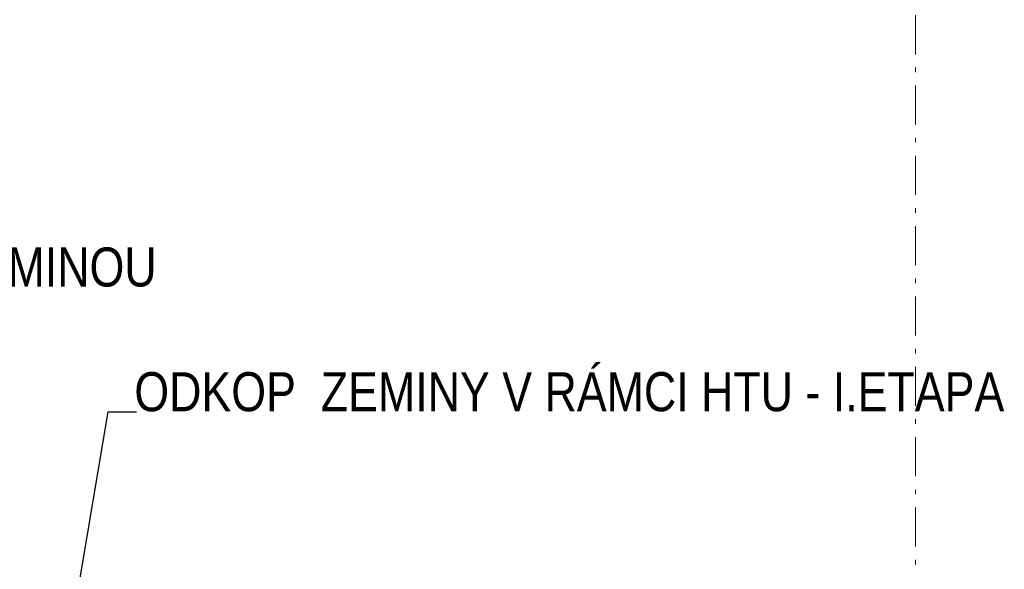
# Model space of a CAD drawing. Header units: millimetres. Extents: x -479461597 to -478645968, y -1101060132 to -1100898045.
# Tile 30 of 145: x -479185965 to -479179662, y -1101049319 to -1101045802. Entities that reach past the tile are written whole.
import ezdxf
from ezdxf.enums import TextEntityAlignment as Align

# ---------------------------------------------------------------- set-up
doc = ezdxf.new("R2010")
doc.units = ezdxf.units.MM
doc.header["$MEASUREMENT"] = 0
doc.linetypes.add('Čerchovaná M', pattern=[450, 250, -85, 30, -85])
doc.layers.add('Anotace - SP_Pero_č.__25', color=7, linetype='Continuous', lineweight=13, true_color=0x1a4f6e)
doc.layers.add('Konstrukční síť_Pero_č.__81', color=7, linetype='Continuous', lineweight=13, true_color=0xa8a8a8)
doc.layers.add('Anotace - SP_Pero_č.__6', color=7, linetype='Continuous', lineweight=20)
doc.layers.add('Konstrukční síť_Pero_č.__183', color=7, linetype='Continuous', lineweight=20)
doc.layers.add('Konstrukční síť', color=7, linetype='Continuous')
doc.styles.add('GENERATED_STYLE_5', font='txt')
doc.styles.add('GENERATED_STYLE_7', font='txt')
doc.dimstyles.new('GENERATED_STYLE__4', dxfattribs={"dimtxt": 0.18, "dimasz": 182.4, "dimexe": 0.18, "dimexo": 0.0625, "dimgap": 0.09, "dimtad": 0, "dimtih": 1, "dimtoh": 1, "dimdec": 4, "dimzin": 0, "dimdsep": 46, "dimcen": 0.09, "dimadec": 0, "dimazin": 0, "dimtfac": 1, "dimtdec": 4, "dimtmove": 0, "dimatfit": 3, "dimldrblk": 'ARROWHEAD_1', "dimfxl": 1, "dimtolj": 1, "dimtzin": 0, "dimarcsym": 0})

# ---------------------------------------------------------------- blocks, each defined once
blk = doc.blocks.new('Standardní značka sítě[1]_2', base_point=(-479180229.8, -1101040723.4))
at = {"layer": 'Konstrukční síť_Pero_č.__81', "color": 253, "linetype": 'Čerchovaná M', "lineweight": 13, "true_color": 0xa8a8a8}
blk.add_line((-479180229.8, -1101041723.4), (-479180229.8, -1101053723.4), dxfattribs=at)
at = {"layer": 'Konstrukční síť_Pero_č.__183', "color": 7, "lineweight": 20, "style": 'GENERATED_STYLE_7'}
for tag, p in [('AC_MarkerText_1_0', (-479180229.8, -1101040472)), ('AC_MarkerText_1_1', (-479180229.8, -1101054972))]:
    blk.add_attdef(tag, text='', height=250, rotation=360, dxfattribs=at).set_placement(p, align=Align.MIDDLE_CENTER)
blk = doc.blocks.new('ARROWHEAD_1')
at = {"color": 0, "linetype": 'Continuous', "lineweight": 0}
blk.add_line((0, 0), (-1, 0), dxfattribs=at)
blk.add_circle((0, 0), 0.25, dxfattribs=at)

msp = doc.modelspace()

# ---------------------------------------------------------------- block references
at = {"layer": 'Konstrukční síť', "color": 7, "linetype": 'Continuous', "lineweight": 20}
msp.add_blockref('Standardní značka sítě[1]_2', (-479180229.8, -1101040723.4), dxfattribs=at)

# ---------------------------------------------------------------- texts
at = {"layer": 'Anotace - SP_Pero_č.__6', "color": 7, "linetype": 'Continuous', "lineweight": 20, "char_height": 250, "attachment_point": 9, "style": 'GENERATED_STYLE_5'}
for s, insert in [('\\A1;{\\pqr;\\fArial Narrow|b0|i0|c238|p34;ZPĚTNÝ ZÁSYP \\fArial Narrow|b0|i0|c238|p34;ODKOP\\fArial Narrow|b0|i0|c238|p34;ANOU ZEMINOU}', (-479185088.2, -1101047512.9)), ('\\A1;{\\pqr;\\fArial Narrow|b0|i0|c238|p34;ODKOP \\fArial Narrow|b0|i0|c238|p34; ZEMINY \\fArial Narrow|b0|i0|c238|p34;V RÁMCI HTU - I.ETAPA}', (-479179662.4, -1101048310.8))]:
    msp.add_mtext(s, dxfattribs=dict(at, insert=insert))

# ---------------------------------------------------------------- leaders
at = {"layer": 'Anotace - SP_Pero_č.__25', "color": 146, "linetype": 'Continuous', "lineweight": 13, "true_color": 0x1a4f6e, "annotation_type": 0, "has_hookline": 1, "hookline_direction": 0}
for points, text_width in [([(-479191033.6, -1101049198.9), (-479190748.7, -1101047512.9), (-479190547.7, -1101047512.9)], 5459.5), ([(-479185683.1, -1101049997.1), (-479185398.2, -1101048310.8), (-479185217.3, -1101048310.8)], 5554.8)]:
    msp.add_leader(points, dimstyle='GENERATED_STYLE__4', dxfattribs=dict(at, text_width=text_width))

doc.saveas('drawing.dxf')
